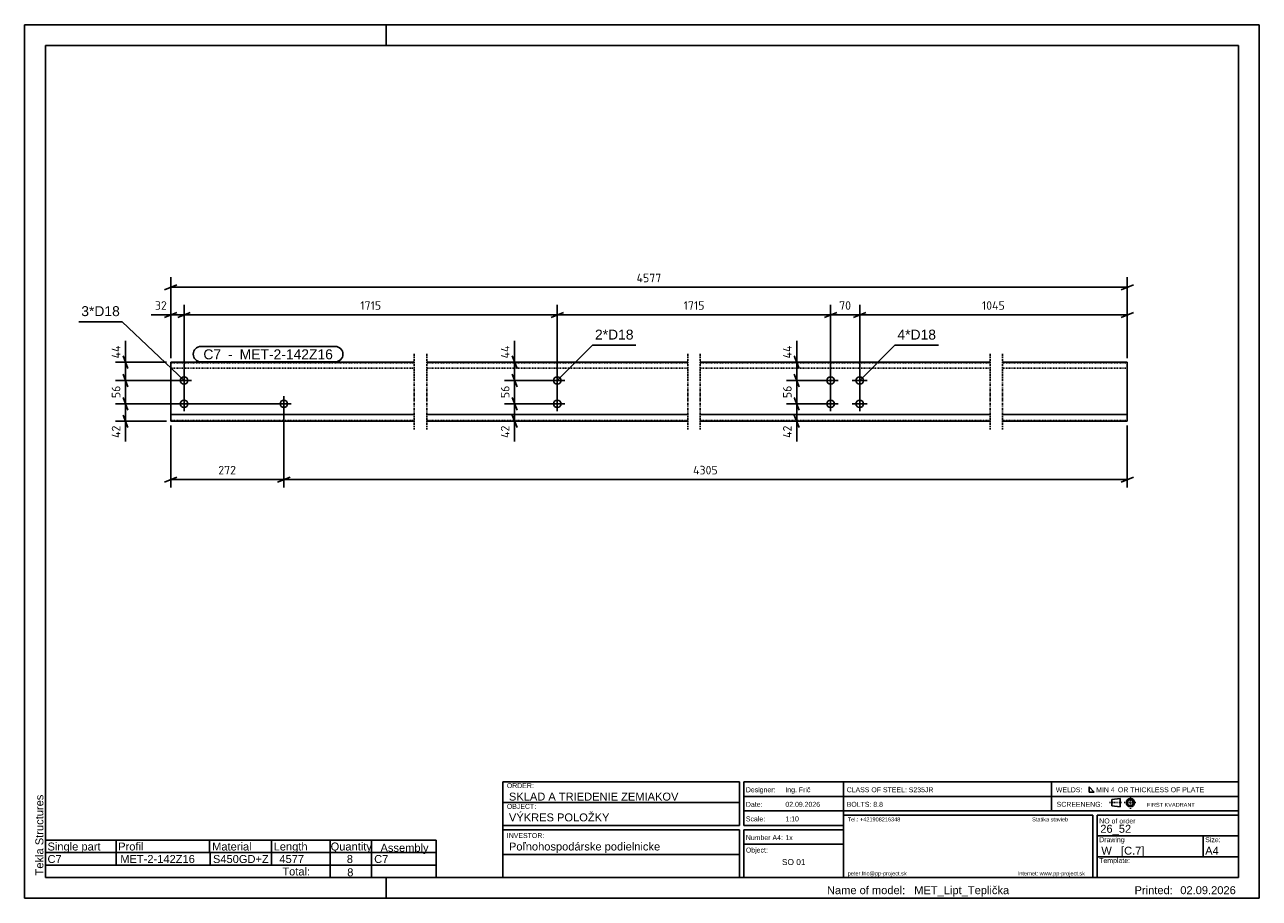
# Model space of a CAD drawing. Header units: millimetres. Extents: x -176 to 1309, y -609 to 441.
import ezdxf

# ---------------------------------------------------------------- set-up
doc = ezdxf.new("R2010")
doc.units = ezdxf.units.MM
doc.linetypes.add('DXK_LINE_DOT1', pattern=[1.8814, 0.9407, -0.9407])
doc.linetypes.add('DXK_LINE_DOT3', pattern=[5.9187, 2.979, -0.9799, 0.9799, -0.9799])
doc.styles.add('Arial', font='ARIAL.TTF', dxfattribs={"height": 0.2})
doc.styles.add('ISOCPEUR', font='ISOCPEUR.TTF', dxfattribs={"height": 0.2})

# ---------------------------------------------------------------- blocks, each defined once
blk = doc.blocks.new('Unknown-1816595-1816')
at = {"color": 7, "linetype": 'Continuous'}
for p, q in [((1309.3, 441.1), (-175.7, 441.1)), ((-175.7, 441.1), (-175.7, -608.9)), ((259.3, 416.1), (259.3, 441.1)), ((1309.3, -608.9), (1309.3, 441.1)), ((1284.3, 416.1), (-150.7, 416.1)), ((-150.7, 416.1), (-150.7, -583.9)), ((1284.3, -583.9), (1284.3, 416.1)), ((-150.7, -583.9), (1284.3, -583.9)), ((259.3, -608.9), (259.3, -583.9)), ((-175.7, -608.9), (1309.3, -608.9))]:
    blk.add_line(p, q, dxfattribs=at)
at = {"color": 174, "linetype": 'Continuous', "style": 'Arial'}
blk.add_text('Tekla Structures', height=9.551, rotation=90, dxfattribs=at).set_placement((-153.2, -581.4))
blk = doc.blocks.new('Bolt-1816595-1255 - 1217')
at = {"color": 136, "linetype": 'Continuous'}
for p, q in [((127, -14.5), (145, -14.5)), ((136, -5.5), (136, -23.5))]:
    blk.add_line(p, q, dxfattribs=at)
blk.add_circle((136, -14.5), 4.5, dxfattribs=at)
blk = doc.blocks.new('Part-1816595-1252 - 1217')
at = {"color": 7, "linetype": 'DXK_LINE_DOT3'}
for p, q in [((292.9, 45.5), (292.9, -45.5)), ((307.9, 45.5), (307.9, -45.5)), ((621.8, 45.5), (621.8, -45.5)), ((636.8, 45.5), (636.8, -45.5)), ((985.6, 45.5), (985.6, -45.5)), ((1000.6, 45.5), (1000.6, -45.5))]:
    blk.add_line(p, q, dxfattribs=at)
at = {"color": 3, "linetype": 'Continuous'}
for p, q in [((292.9, 35.5), (0, 35.5)), ((0, 35.5), (0, -35.5)), ((621.8, 35.5), (307.9, 35.5)), ((985.6, 35.5), (636.8, 35.5)), ((1150.6, 35.5), (1000.6, 35.5)), ((1150.6, -35.5), (1150.6, 35.5)), ((292.9, -27.5), (0, -27.5)), ((621.8, -27.5), (307.9, -27.5)), ((985.6, -27.5), (636.8, -27.5)), ((1150.6, -27.5), (1000.6, -27.5)), ((292.9, -35.5), (0, -35.5)), ((621.8, -35.5), (307.9, -35.5)), ((985.6, -35.5), (636.8, -35.5)), ((1150.6, -35.5), (1000.6, -35.5))]:
    blk.add_line(p, q, dxfattribs=at)
at = {"color": 1, "linetype": 'DXK_LINE_DOT1'}
for p, q in [((292.9, 34.7), (0, 34.7)), ((621.8, 34.7), (307.9, 34.7)), ((985.6, 34.7), (636.8, 34.7)), ((1150.6, 34.7), (1000.6, 34.7)), ((292.9, 28.5), (0, 28.5)), ((621.8, 28.5), (307.9, 28.5)), ((985.6, 28.5), (636.8, 28.5)), ((1150.6, 28.5), (1000.6, 28.5)), ((292.9, -34.7), (0, -34.7)), ((621.8, -34.7), (307.9, -34.7)), ((985.6, -34.7), (636.8, -34.7)), ((1150.6, -34.7), (1000.6, -34.7))]:
    blk.add_line(p, q, dxfattribs=at)
blk = doc.blocks.new('Bolt-1816595-1253 - 1217')
at = {"color": 136, "linetype": 'Continuous'}
for p, q in [((7, -14.5), (25, -14.5)), ((16, -5.5), (16, -23.5))]:
    blk.add_line(p, q, dxfattribs=at)
blk.add_circle((16, -14.5), 4.5, dxfattribs=at)
blk = doc.blocks.new('Bolt-1816595-1254 - 1217')
at = {"color": 136, "linetype": 'Continuous'}
for p, q in [((16, 22.5), (16, 4.5)), ((7, 13.5), (25, 13.5))]:
    blk.add_line(p, q, dxfattribs=at)
blk.add_circle((16, 13.5), 4.5, dxfattribs=at)
blk = doc.blocks.new('Bolt-1816595-1256 - 1217')
at = {"color": 136, "linetype": 'Continuous'}
for p, q in [((784.7, -14.5), (802.7, -14.5)), ((793.7, -5.5), (793.7, -23.5))]:
    blk.add_line(p, q, dxfattribs=at)
blk.add_circle((793.7, -14.5), 4.5, dxfattribs=at)
blk = doc.blocks.new('Bolt-1816595-1257 - 1217')
at = {"color": 136, "linetype": 'Continuous'}
for p, q in [((793.7, 22.5), (793.7, 4.5)), ((784.7, 13.5), (802.7, 13.5))]:
    blk.add_line(p, q, dxfattribs=at)
blk.add_circle((793.7, 13.5), 4.5, dxfattribs=at)
blk = doc.blocks.new('Bolt-1816595-1258 - 1217')
at = {"color": 136, "linetype": 'Continuous'}
for p, q in [((819.7, -14.5), (837.7, -14.5)), ((828.7, -5.5), (828.7, -23.5))]:
    blk.add_line(p, q, dxfattribs=at)
blk.add_circle((828.7, -14.5), 4.5, dxfattribs=at)
blk = doc.blocks.new('Bolt-1816595-1259 - 1217')
at = {"color": 136, "linetype": 'Continuous'}
for p, q in [((828.7, 22.5), (828.7, 4.5)), ((819.7, 13.5), (837.7, 13.5))]:
    blk.add_line(p, q, dxfattribs=at)
blk.add_circle((828.7, 13.5), 4.5, dxfattribs=at)
blk = doc.blocks.new('Bolt-1816595-1260 - 1217')
at = {"color": 136, "linetype": 'Continuous'}
for p, q in [((464.9, 22.5), (464.9, 4.5)), ((473.9, 13.5), (455.9, 13.5))]:
    blk.add_line(p, q, dxfattribs=at)
blk.add_circle((464.9, 13.5), 4.5, dxfattribs=at)
blk = doc.blocks.new('Bolt-1816595-1261 - 1217')
at = {"color": 136, "linetype": 'Continuous'}
for p, q in [((473.9, -14.5), (455.9, -14.5)), ((464.9, -5.5), (464.9, -23.5))]:
    blk.add_line(p, q, dxfattribs=at)
blk.add_circle((464.9, -14.5), 4.5, dxfattribs=at)
blk = doc.blocks.new('StraightDimension-1816595-1328 - 1217')
at = {"color": 5, "linetype": 'Continuous'}
for p, q in [((788.7, -14.5), (740.8, -14.5)), ((749.9, -7), (755.9, -22)), ((752.9, -35.5), (752.9, -14.5)), ((755.9, -43), (749.9, -28)), ((823.7, -35.5), (740.8, -35.5))]:
    blk.add_line(p, q, dxfattribs=at)
at = {"color": 0}
blk.add_wipeout([(749.2, -37.6), (732.4, -37.6), (732.4, -57.9), (749.2, -57.9)], dxfattribs=at)
at = {"color": 5, "linetype": 'Continuous'}
blk.add_line((752.9, -35.5), (752.9, -60), dxfattribs=at)
blk.add_line((752.9, -35.5), (752.9, -60), dxfattribs=at)
at = {"color": 5, "style": 'ISOCPEUR'}
blk.add_text('42', height=10.31, rotation=90.0002, dxfattribs=at).set_placement((746.8, -55.5))
blk = doc.blocks.new('StraightDimension-1816595-1315 - 1217')
at = {"color": 5, "linetype": 'Continuous'}
for p, q in [((459.9, -14.5), (401.4, -14.5)), ((410.5, -7), (416.5, -22)), ((413.5, -35.5), (413.5, -14.5)), ((416.5, -43), (410.5, -28)), ((459.9, -35.5), (401.4, -35.5))]:
    blk.add_line(p, q, dxfattribs=at)
at = {"color": 0}
blk.add_wipeout([(409.8, -37.6), (393, -37.6), (393, -57.9), (409.8, -57.9)], dxfattribs=at)
at = {"color": 5, "linetype": 'Continuous'}
blk.add_line((413.5, -35.5), (413.5, -60), dxfattribs=at)
blk.add_line((413.5, -35.5), (413.5, -60), dxfattribs=at)
at = {"color": 5, "style": 'ISOCPEUR'}
blk.add_text('42', height=10.31, rotation=90.0002, dxfattribs=at).set_placement((407.4, -55.5))
blk = doc.blocks.new('StraightDimension-1816595-1314 - 1217')
at = {"color": 5, "linetype": 'Continuous'}
for p, q in [((410.5, 21), (416.5, 6)), ((459.9, 13.5), (401.4, 13.5)), ((413.5, -14.5), (413.5, 13.5)), ((459.9, -14.5), (401.4, -14.5)), ((416.5, -22), (410.5, -7))]:
    blk.add_line(p, q, dxfattribs=at)
at = {"color": 0}
blk.add_wipeout([(409.8, 9.1), (393, 9.1), (393, -10.1), (409.8, -10.1)], dxfattribs=at)
at = {"color": 5, "style": 'ISOCPEUR'}
blk.add_text('56', height=10.31, rotation=90.0002, dxfattribs=at).set_placement((407.4, -7.7))
blk = doc.blocks.new('StraightDimension-1816595-1268 - 1217')
at = {"color": 5, "linetype": 'Continuous'}
for p, q in [((828.7, -9.5), (828.7, 104.5)), ((1150.6, 40.5), (1150.6, 104.5)), ((836.2, 95.3), (821.2, 89.3)), ((828.7, 92.3), (1150.6, 92.3)), ((1143.1, 89.3), (1158.1, 95.3))]:
    blk.add_line(p, q, dxfattribs=at)
at = {"color": 0}
blk.add_wipeout([(1006, 96.1), (1006, 112.9), (973.3, 112.9), (973.3, 96.1)], dxfattribs=at)
at = {"color": 5, "style": 'ISOCPEUR'}
blk.add_text('1045', height=10.31, dxfattribs=at).set_placement((975.7, 98.5))
blk = doc.blocks.new('StraightDimension-1816595-1326 - 1217')
at = {"color": 5, "linetype": 'Continuous'}
for p, q in [((823.7, 35.5), (740.8, 35.5)), ((749.9, 43), (755.9, 28)), ((752.9, 13.5), (752.9, 35.5)), ((755.9, 6), (749.9, 21)), ((788.7, 13.5), (740.8, 13.5))]:
    blk.add_line(p, q, dxfattribs=at)
at = {"color": 0}
blk.add_wipeout([(749.2, 58.9), (732.4, 58.9), (732.4, 37.6), (749.2, 37.6)], dxfattribs=at)
at = {"color": 5, "linetype": 'Continuous'}
blk.add_line((752.9, 35.5), (752.9, 61), dxfattribs=at)
blk.add_line((752.9, 35.5), (752.9, 61), dxfattribs=at)
at = {"color": 5, "style": 'ISOCPEUR'}
blk.add_text('44', height=10.31, rotation=90.0002, dxfattribs=at).set_placement((746.8, 40))
blk = doc.blocks.new('StraightDimension-1816595-1269 - 1217')
at = {"color": 5, "linetype": 'Continuous'}
for p, q in [((793.7, -9.5), (793.7, 104.5)), ((828.7, -9.5), (828.7, 104.5)), ((786.2, 89.3), (801.2, 95.3)), ((793.7, 92.3), (828.7, 92.3)), ((836.2, 95.3), (821.2, 89.3))]:
    blk.add_line(p, q, dxfattribs=at)
at = {"color": 0}
blk.add_wipeout([(820.8, 96.1), (820.8, 112.9), (801.6, 112.9), (801.6, 96.1)], dxfattribs=at)
at = {"color": 5, "style": 'ISOCPEUR'}
blk.add_text('70', height=10.31, dxfattribs=at).set_placement((804, 98.5))
blk = doc.blocks.new('StraightDimension-1816595-1270 - 1217')
at = {"color": 5, "linetype": 'Continuous'}
for p, q in [((464.9, -9.5), (464.9, 104.5)), ((793.7, -9.5), (793.7, 104.5)), ((472.4, 95.3), (457.4, 89.3)), ((464.9, 92.3), (793.7, 92.3)), ((786.2, 89.3), (801.2, 95.3))]:
    blk.add_line(p, q, dxfattribs=at)
at = {"color": 0}
blk.add_wipeout([(644.1, 96.1), (644.1, 112.9), (614.5, 112.9), (614.5, 96.1)], dxfattribs=at)
at = {"color": 5, "style": 'ISOCPEUR'}
blk.add_text('1715', height=10.31, dxfattribs=at).set_placement((616.9, 98.5))
blk = doc.blocks.new('StraightDimension-1816595-1271 - 1217')
at = {"color": 5, "linetype": 'Continuous'}
for p, q in [((16, -9.5), (16, 104.5)), ((464.9, -9.5), (464.9, 104.5)), ((23.5, 95.3), (8.5, 89.3)), ((16, 92.3), (464.9, 92.3)), ((457.4, 89.3), (472.4, 95.3))]:
    blk.add_line(p, q, dxfattribs=at)
at = {"color": 0}
blk.add_wipeout([(255.2, 96.1), (255.2, 112.9), (225.6, 112.9), (225.6, 96.1)], dxfattribs=at)
at = {"color": 5, "style": 'ISOCPEUR'}
blk.add_text('1715', height=10.31, dxfattribs=at).set_placement((228, 98.5))
blk = doc.blocks.new('StraightDimension-1816595-1272 - 1217')
at = {"color": 5, "linetype": 'Continuous'}
for p, q in [((0, 40.5), (0, 104.5)), ((16, -9.5), (16, 104.5)), ((-7.5, 89.3), (7.5, 95.3)), ((0, 92.3), (16, 92.3)), ((23.5, 95.3), (8.5, 89.3))]:
    blk.add_line(p, q, dxfattribs=at)
at = {"color": 0}
blk.add_wipeout([(-2.1, 96.1), (-2.1, 112.9), (-21.4, 112.9), (-21.4, 96.1)], dxfattribs=at)
at = {"color": 5, "linetype": 'Continuous'}
blk.add_line((0, 92.3), (-23.5, 92.3), dxfattribs=at)
blk.add_line((0, 92.3), (-23.5, 92.3), dxfattribs=at)
at = {"color": 5, "style": 'ISOCPEUR'}
blk.add_text('32', height=10.31, dxfattribs=at).set_placement((-19, 98.5))
blk = doc.blocks.new('StraightDimension-1816595-1299 - 1217')
at = {"color": 5, "linetype": 'Continuous'}
for p, q in [((136, -19.5), (136, -115.1)), ((1150.6, -40.5), (1150.6, -115.1)), ((143.5, -102.5), (128.5, -108.5)), ((1143.1, -108.5), (1158.1, -102.5)), ((136, -105.5), (1150.6, -105.5))]:
    blk.add_line(p, q, dxfattribs=at)
at = {"color": 0}
blk.add_wipeout([(660.7, -101.8), (660.7, -85), (625.9, -85), (625.9, -101.8)], dxfattribs=at)
at = {"color": 5, "style": 'ISOCPEUR'}
blk.add_text('4305', height=10.31, dxfattribs=at).set_placement((628.3, -99.4))
blk = doc.blocks.new('StraightDimension-1816595-1300 - 1217')
at = {"color": 5, "linetype": 'Continuous'}
for p, q in [((136, -19.5), (136, -115.1)), ((0, -40.5), (0, -115.1)), ((7.5, -102.5), (-7.5, -108.5)), ((128.5, -108.5), (143.5, -102.5)), ((0, -105.5), (136, -105.5))]:
    blk.add_line(p, q, dxfattribs=at)
at = {"color": 0}
blk.add_wipeout([(81.2, -101.8), (81.2, -85), (54.8, -85), (54.8, -101.8)], dxfattribs=at)
at = {"color": 5, "style": 'ISOCPEUR'}
blk.add_text('272', height=10.31, dxfattribs=at).set_placement((57.2, -99.4))
blk = doc.blocks.new('StraightDimension-1816595-1308 - 1217')
at = {"color": 5, "linetype": 'Continuous'}
for p, q in [((0, 40.5), (0, 137.6)), ((1150.6, 40.5), (1150.6, 137.6)), ((7.5, 128.5), (-7.5, 122.5)), ((0, 125.5), (1150.6, 125.5)), ((1143.1, 122.5), (1158.1, 128.5))]:
    blk.add_line(p, q, dxfattribs=at)
at = {"color": 0}
blk.add_wipeout([(592.7, 129.2), (592.7, 146), (557.9, 146), (557.9, 129.2)], dxfattribs=at)
at = {"color": 5, "style": 'ISOCPEUR'}
blk.add_text('4577', height=10.31, dxfattribs=at).set_placement((560.3, 131.6))
blk = doc.blocks.new('StraightDimension-1816595-1313 - 1217')
at = {"color": 5, "linetype": 'Continuous'}
for p, q in [((459.9, 35.5), (401.4, 35.5)), ((410.5, 43), (416.5, 28)), ((413.5, 13.5), (413.5, 35.5)), ((416.5, 6), (410.5, 21)), ((459.9, 13.5), (401.4, 13.5))]:
    blk.add_line(p, q, dxfattribs=at)
at = {"color": 0}
blk.add_wipeout([(409.8, 58.9), (393, 58.9), (393, 37.6), (409.8, 37.6)], dxfattribs=at)
at = {"color": 5, "linetype": 'Continuous'}
blk.add_line((413.5, 35.5), (413.5, 61), dxfattribs=at)
blk.add_line((413.5, 35.5), (413.5, 61), dxfattribs=at)
at = {"color": 5, "style": 'ISOCPEUR'}
blk.add_text('44', height=10.31, rotation=90.0002, dxfattribs=at).set_placement((407.4, 40))
blk = doc.blocks.new('StraightDimension-1816595-1327 - 1217')
at = {"color": 5, "linetype": 'Continuous'}
for p, q in [((749.9, 21), (755.9, 6)), ((788.7, 13.5), (740.8, 13.5)), ((752.9, -14.5), (752.9, 13.5)), ((788.7, -14.5), (740.8, -14.5)), ((755.9, -22), (749.9, -7))]:
    blk.add_line(p, q, dxfattribs=at)
at = {"color": 0}
blk.add_wipeout([(749.2, 9.1), (732.4, 9.1), (732.4, -10.1), (749.2, -10.1)], dxfattribs=at)
at = {"color": 5, "style": 'ISOCPEUR'}
blk.add_text('56', height=10.31, rotation=90.0002, dxfattribs=at).set_placement((746.8, -7.7))
blk = doc.blocks.new('StraightDimension-1816595-1343 - 1217')
at = {"color": 5, "linetype": 'Continuous'}
for p, q in [((-5, 35.5), (-66.6, 35.5)), ((-57.4, 43), (-51.4, 28)), ((-54.4, 13.5), (-54.4, 35.5)), ((-51.4, 6), (-57.4, 21)), ((11, 13.5), (-66.6, 13.5))]:
    blk.add_line(p, q, dxfattribs=at)
at = {"color": 0}
blk.add_wipeout([(-58.2, 58.9), (-75, 58.9), (-75, 37.6), (-58.2, 37.6)], dxfattribs=at)
at = {"color": 5, "linetype": 'Continuous'}
blk.add_line((-54.4, 35.5), (-54.4, 61), dxfattribs=at)
blk.add_line((-54.4, 35.5), (-54.4, 61), dxfattribs=at)
at = {"color": 5, "style": 'ISOCPEUR'}
blk.add_text('44', height=10.31, rotation=90.0002, dxfattribs=at).set_placement((-60.6, 40))
blk = doc.blocks.new('StraightDimension-1816595-1344 - 1217')
at = {"color": 5, "linetype": 'Continuous'}
for p, q in [((-57.4, 21), (-51.4, 6)), ((11, 13.5), (-66.6, 13.5)), ((-54.4, -14.5), (-54.4, 13.5)), ((131, -14.5), (-66.6, -14.5)), ((-51.4, -22), (-57.4, -7))]:
    blk.add_line(p, q, dxfattribs=at)
at = {"color": 0}
blk.add_wipeout([(-58.2, 9.1), (-75, 9.1), (-75, -10.1), (-58.2, -10.1)], dxfattribs=at)
at = {"color": 5, "style": 'ISOCPEUR'}
blk.add_text('56', height=10.31, rotation=90.0002, dxfattribs=at).set_placement((-60.6, -7.7))
blk = doc.blocks.new('StraightDimension-1816595-1345 - 1217')
at = {"color": 5, "linetype": 'Continuous'}
for p, q in [((131, -14.5), (-66.6, -14.5)), ((-57.4, -7), (-51.4, -22)), ((-54.4, -35.5), (-54.4, -14.5)), ((-51.4, -43), (-57.4, -28)), ((-5, -35.5), (-66.6, -35.5))]:
    blk.add_line(p, q, dxfattribs=at)
at = {"color": 0}
blk.add_wipeout([(-58.2, -37.6), (-75, -37.6), (-75, -57.9), (-58.2, -57.9)], dxfattribs=at)
at = {"color": 5, "linetype": 'Continuous'}
blk.add_line((-54.4, -35.5), (-54.4, -60), dxfattribs=at)
blk.add_line((-54.4, -35.5), (-54.4, -60), dxfattribs=at)
at = {"color": 5, "style": 'ISOCPEUR'}
blk.add_text('42', height=10.31, rotation=90.0002, dxfattribs=at).set_placement((-60.6, -55.5))
blk = doc.blocks.new('Unknown-1816595-1872')
at = {"color": 174, "linetype": 'Continuous'}
for p, q in [((1059.3, -468.9), (1059.3, -503.9)), ((1104.7, -475), (1104.7, -481.3)), ((1110.9, -481.3), (1104.7, -475)), ((1104.7, -481.3), (1110.9, -481.3))]:
    blk.add_line(p, q, dxfattribs=at)
at = {"color": 7, "linetype": 'Continuous'}
for p, q in [((1131.9, -490.1), (1141.8, -488.9)), ((1141.8, -488.9), (1141.8, -498.9)), ((1131.9, -497.6), (1131.9, -490.1)), ((1131.9, -497.6), (1141.8, -498.9))]:
    blk.add_line(p, q, dxfattribs=at)
at = {"color": 7, "linetype": 'DXK_LINE_DOT1'}
for p, q in [((1154.3, -501.4), (1154.3, -486.4)), ((1129.3, -493.9), (1144.3, -493.9)), ((1146.8, -493.9), (1161.8, -493.9))]:
    blk.add_line(p, q, dxfattribs=at)
at = {"color": 7, "linetype": 'Continuous'}
for radius in [5, 3.75]:
    blk.add_circle((1154.3, -493.9), radius, dxfattribs=at)
at = {"color": 174, "style": 'Arial'}
for s, height, p in [('CLASS OF STEEL: S235JR', 5.969, (813.1, -481.4)), ('WELDS:', 5.97, (1064.6, -481.4)), ('MIN 4', 5.97, (1113.1, -481.4)), ('OR THICKLESS OF PLATE', 5.969, (1139.3, -481.4)), ('BOLTS: 8.8 ', 5.969, (813.1, -498.9)), ('SCREENENG:', 5.97, (1065.6, -498.9))]:
    blk.add_text(s, height=height, dxfattribs=at).set_placement(p)
at = {"color": 174, "linetype": 'Continuous', "style": 'Arial'}
blk.add_text('FIRST KVADRANT', height=4.775, dxfattribs=at).set_placement((1174.3, -498.9))
blk = doc.blocks.new('Unknown-1816595-1871')
at = {"color": 174, "linetype": 'Continuous'}
for p, q in [((809.3, -583.9), (809.3, -468.9)), ((809.3, -468.9), (1284.3, -468.9)), ((1284.3, -583.9), (1284.3, -468.9)), ((809.3, -486.4), (1284.3, -486.4)), ((809.3, -503.9), (1284.3, -503.9)), ((809.3, -508.9), (1109.3, -508.9)), ((1109.3, -508.9), (1109.3, -583.9)), ((1114.3, -508.9), (1114.3, -583.9)), ((1114.3, -508.9), (1284.3, -508.9)), ((1114.3, -533.9), (1284.3, -533.9)), ((1114.3, -558.9), (1284.3, -558.9)), ((809.3, -583.9), (1284.3, -583.9))]:
    blk.add_line(p, q, dxfattribs=at)
at = {"color": 174, "linetype": 'Continuous', "style": 'Arial'}
for s, height, p in [('NO of order', 5.969, (1116.8, -518.9)), ('Template:', 5.97, (1116.8, -566.4))]:
    blk.add_text(s, height=height, dxfattribs=at).set_placement(p)
at = {"color": 1, "style": 'Arial'}
blk.add_text('26_52', height=9.55, dxfattribs=at).set_placement((1118.1, -530.1))
at = {"color": 174, "style": 'Arial'}
blk.add_text('Drawing', height=5.97, dxfattribs=at).set_placement((1116.8, -541.4))
at = {"color": 1, "linetype": 'Continuous', "style": 'Arial'}
blk.add_text('W   [C.7]', height=9.55, dxfattribs=at).set_placement((1119.3, -556.4))
blk = doc.blocks.new('Unknown-1816595-1873')
at = {"color": 174, "linetype": 'Continuous'}
for p, q in [((399.3, -468.9), (684.3, -468.9)), ((399.3, -468.9), (399.3, -583.9)), ((684.3, -521.4), (684.3, -468.9)), ((689.3, -468.9), (809.3, -468.9)), ((689.3, -468.9), (689.3, -521.4)), ((809.3, -468.9), (809.3, -583.9)), ((689.3, -486.4), (809.3, -486.4)), ((399.3, -493.9), (684.3, -493.9)), ((689.3, -503.9), (809.3, -503.9)), ((399.3, -521.4), (684.3, -521.4)), ((399.3, -526.4), (684.3, -526.4)), ((684.3, -526.4), (684.3, -583.9)), ((689.3, -521.4), (809.3, -521.4)), ((689.3, -526.4), (809.3, -526.4)), ((689.3, -583.9), (689.3, -526.4)), ((689.3, -543.9), (809.3, -543.9)), ((399.3, -556.4), (684.3, -556.4)), ((399.3, -583.9), (684.3, -583.9)), ((689.3, -583.9), (809.3, -583.9))]:
    blk.add_line(p, q, dxfattribs=at)
at = {"color": 174, "style": 'Arial'}
for s, p in [('ORDER:', (404.3, -476.4)), ('Designer:', (691.8, -481.4)), ('OBJECT:', (404.3, -501.4)), ('Date:', (691.8, -498.9)), ('Scale:', (691.8, -516.4)), ('INVESTOR:', (404.3, -536.4))]:
    blk.add_text(s, height=5.97, dxfattribs=at).set_placement(p)
at = {"color": 1, "style": 'Arial'}
for s, height, p in [('Ing. Frič', 5.97, (739.3, -481.4)), ('SKLAD A TRIEDENIE ZEMIAKOV', 9.551, (406.8, -491.4)), ('VÝKRES POLOŽKY', 9.551, (406.8, -516.4)), ('Poľnohospodárske podielnicke', 9.551, (406.8, -551.4))]:
    blk.add_text(s, height=height, dxfattribs=at).set_placement(p)
at = {"color": 1, "linetype": 'Continuous', "style": 'Arial'}
for s, height, p in [('02.09.2026', 5.97, (739.3, -498.9)), ('1:10', 5.97, (739.3, -516.4)), ('1x', 5.97, (739.3, -538.9)), ('SO 01', 7.16, (735.2, -568.9))]:
    blk.add_text(s, height=height, dxfattribs=at).set_placement(p)
at = {"color": 174, "linetype": 'Continuous', "style": 'Arial'}
for s, p in [('Number A4:', (691.8, -538.9)), ('Object:', (691.8, -553.9))]:
    blk.add_text(s, height=5.97, dxfattribs=at).set_placement(p)
blk = doc.blocks.new('Unknown-1816595-1874')
at = {"color": 174, "style": 'Arial'}
for s, height, p in [('Name of model:', 9.551, (789.3, -603.9)), ('Printed:', 9.55, (1159.3, -603.9))]:
    blk.add_text(s, height=height, dxfattribs=at).set_placement(p)
at = {"color": 1, "style": 'Arial'}
for s, height, p in [('MET_Lipt_Teplička', 9.551, (894.3, -603.9)), ('02.09.2026', 9.55, (1214.3, -603.9))]:
    blk.add_text(s, height=height, dxfattribs=at).set_placement(p)
blk = doc.blocks.new('Unknown-1816595-1875')
at = {"color": 174, "style": 'Arial'}
for s, p in [('Tel.: +421908216348', (814.3, -516.4)), ('Statika stavieb', (1036.1, -516.4)), ('peter.fric@pp-project.sk', (814.3, -581.4)), ('Internet: www.pp-project.sk', (1018.8, -581.4))]:
    blk.add_text(s, height=4.775, dxfattribs=at).set_placement(p)
blk = doc.blocks.new('Unknown-1816595-1877')
at = {"color": 174, "linetype": 'Continuous'}
blk.add_line((1241.8, -533.9), (1241.8, -558.9), dxfattribs=at)
at = {"color": 1, "style": 'Arial'}
blk.add_text('A4', height=9.55, dxfattribs=at).set_placement((1244.3, -556.4))
at = {"color": 174, "style": 'Arial'}
blk.add_text('Size:', height=5.97, dxfattribs=at).set_placement((1244.3, -541.4))
blk = doc.blocks.new('Unknown-1816595-1878')
at = {"color": 2, "linetype": 'Continuous'}
for p, q in [((-150.7, -538.9), (-150.7, -553.9)), ((-150.7, -568.9), (-150.7, -583.9))]:
    blk.add_line(p, q, dxfattribs=at)
at = {"color": 174, "linetype": 'Continuous'}
for p, q in [((-150.7, -538.9), (319.3, -538.9)), ((-65.7, -538.9), (-65.7, -553.9)), ((46.8, -538.9), (46.8, -553.9)), ((121.3, -538.9), (121.3, -553.9)), ((191.8, -538.9), (191.8, -553.9)), ((241.3, -538.9), (241.3, -553.9)), ((319.3, -538.9), (319.3, -553.9)), ((-150.7, -553.9), (319.3, -553.9)), ((-150.7, -553.9), (-150.7, -568.9)), ((-65.7, -553.9), (-65.7, -568.9)), ((47.3, -553.9), (47.3, -568.9)), ((121.3, -553.9), (121.3, -568.9)), ((191.8, -553.9), (191.8, -568.9)), ((241.3, -553.9), (241.3, -568.9)), ((319.3, -553.9), (319.3, -568.9)), ((-150.7, -568.9), (319.3, -568.9)), ((191.8, -568.9), (191.8, -583.9)), ((241.3, -568.9), (241.3, -583.9)), ((319.3, -568.9), (319.3, -583.9)), ((-150.7, -583.9), (319.3, -583.9))]:
    blk.add_line(p, q, dxfattribs=at)
at = {"color": 7, "linetype": 'Continuous'}
blk.add_line((31.8, -538.9), (31.8, -538.9), dxfattribs=at)
at = {"color": 174, "linetype": 'Continuous', "style": 'Arial'}
for s, height, p in [('Single part', 9.551, (-148.2, -551.4)), ('Profil', 9.55, (-63.2, -551.4)), ('Material', 9.55, (49.8, -551.4)), ('Length', 9.55, (123.8, -551.4)), ('Quantity', 9.55, (192.3, -551.4)), ('Assembly', 9.55, (252.3, -552.9)), ('Total:', 9.55, (134.3, -581.4))]:
    blk.add_text(s, height=height, dxfattribs=at).set_placement(p)
at = {"color": 1, "linetype": 'Continuous', "style": 'Arial'}
for s, height, p in [('C7', 9.55, (-148.2, -566.4)), ('MET-2-142Z16', 9.551, (-60.7, -566.4)), ('S450GD+Z', 9.55, (50.8, -566.4)), ('4577', 9.55, (130.7, -566.4)), ('8', 9.55, (211.8, -566.4)), ('C7', 9.55, (244.7, -566.4)), ('8', 9.55, (212.3, -582.4))]:
    blk.add_text(s, height=height, dxfattribs=at).set_placement(p)
blk = doc.blocks.new('MarkSet-1816595-1382 - 1217')
at = {"color": 0}
blk.add_wipeout([(556.6, 62.7), (556.6, 75.2), (510.3, 75.2), (510.3, 62.7)], dxfattribs=at)
blk.add_wipeout([(556.6, 62.7), (556.6, 75.2), (510.3, 75.2), (510.3, 62.7)], dxfattribs=at)
at = {"color": 136, "linetype": 'Continuous'}
for p, q in [((464.9, 13.5), (507.3, 55.9)), ((507.3, 55.9), (559.6, 55.9))]:
    blk.add_line(p, q, dxfattribs=at)
at = {"color": 1, "style": 'Arial'}
blk.add_text('2*D18', height=11.94, dxfattribs=at).set_placement((510.3, 62.7))
blk = doc.blocks.new('Mark-1816595-1357 - 1217')
at = {"color": 0}
blk.add_wipeout([(60.6, 39), (60.6, 51.5), (39.3, 51.5), (39.3, 39)], dxfattribs=at)
blk.add_wipeout([(60.6, 39), (60.6, 51.5), (39.3, 51.5), (39.3, 39)], dxfattribs=at)
at = {"color": 136, "linetype": 'Continuous'}
blk.add_arc((36.3, 45.2), 9.25, 90, 270, dxfattribs=at)
at = {"color": 0}
blk.add_wipeout([(79.1, 39), (79.1, 51.5), (64.3, 51.5), (64.3, 39)], dxfattribs=at)
blk.add_wipeout([(79.1, 39), (79.1, 51.5), (64.3, 51.5), (64.3, 39)], dxfattribs=at)
at = {"color": 1, "style": 'Arial'}
blk.add_text('C7', height=11.94, dxfattribs=at).set_placement((39.3, 39))
at = {"color": 2, "style": 'Arial'}
blk.add_text(' - ', height=11.94, dxfattribs=at).set_placement((64.3, 39))
at = {"color": 0}
blk.add_wipeout([(194.9, 39), (194.9, 51.5), (82.9, 51.5), (82.9, 39)], dxfattribs=at)
blk.add_wipeout([(194.9, 39), (194.9, 51.5), (82.9, 51.5), (82.9, 39)], dxfattribs=at)
at = {"color": 136, "linetype": 'Continuous'}
for p, q in [((36.3, 54.5), (197.9, 54.5)), ((36.3, 36), (197.9, 36))]:
    blk.add_line(p, q, dxfattribs=at)
blk.add_arc((197.9, 45.2), 9.25, 270, 90, dxfattribs=at)
at = {"color": 2, "style": 'Arial'}
blk.add_text('MET-2-142Z16', height=11.938, dxfattribs=at).set_placement((82.9, 39))
blk = doc.blocks.new('MarkSet-1816595-1367 - 1217')
at = {"color": 0}
blk.add_wipeout([(-61.3, 90.9), (-61.3, 103.4), (-107.6, 103.4), (-107.6, 90.9)], dxfattribs=at)
blk.add_wipeout([(-61.3, 90.9), (-61.3, 103.4), (-107.6, 103.4), (-107.6, 90.9)], dxfattribs=at)
at = {"color": 136, "linetype": 'Continuous'}
for p in [(-110.6, 84.1), (16, 13.5)]:
    blk.add_line(p, (-58.3, 84.1), dxfattribs=at)
at = {"color": 1, "style": 'Arial'}
blk.add_text('3*D18', height=11.94, dxfattribs=at).set_placement((-107.6, 90.9))
blk = doc.blocks.new('MarkSet-1816595-1375 - 1217')
at = {"color": 0}
blk.add_wipeout([(920.5, 62.7), (920.5, 75.2), (874.1, 75.2), (874.1, 62.7)], dxfattribs=at)
blk.add_wipeout([(920.5, 62.7), (920.5, 75.2), (874.1, 75.2), (874.1, 62.7)], dxfattribs=at)
at = {"color": 136, "linetype": 'Continuous'}
for p, q in [((828.7, 13.5), (871.1, 55.9)), ((871.1, 55.9), (923.5, 55.9))]:
    blk.add_line(p, q, dxfattribs=at)
at = {"color": 1, "style": 'Arial'}
blk.add_text('4*D18', height=11.94, dxfattribs=at).set_placement((874.1, 62.7))

msp = doc.modelspace()

# ---------------------------------------------------------------- block references
for name in ['Unknown-1816595-1816', 'Part-1816595-1252 - 1217', 'Bolt-1816595-1254 - 1217', 'Bolt-1816595-1260 - 1217', 'Bolt-1816595-1257 - 1217', 'Bolt-1816595-1259 - 1217', 'Bolt-1816595-1253 - 1217', 'Bolt-1816595-1255 - 1217', 'Bolt-1816595-1261 - 1217', 'Bolt-1816595-1256 - 1217', 'Bolt-1816595-1258 - 1217', 'Unknown-1816595-1873', 'Unknown-1816595-1871', 'Unknown-1816595-1872', 'Unknown-1816595-1875', 'Unknown-1816595-1877', 'Unknown-1816595-1878', 'Unknown-1816595-1874']:
    msp.add_blockref(name, (0, 0))

# ---------------------------------------------------------------- next in the draw order: block references
for name in ['StraightDimension-1816595-1315 - 1217', 'StraightDimension-1816595-1328 - 1217']:
    msp.add_blockref(name, (0, 0))

# ---------------------------------------------------------------- next in the draw order: block references
for name in ['StraightDimension-1816595-1268 - 1217', 'StraightDimension-1816595-1314 - 1217']:
    msp.add_blockref(name, (0, 0))

# ---------------------------------------------------------------- next in the draw order: block references
for name in ['StraightDimension-1816595-1326 - 1217', 'StraightDimension-1816595-1299 - 1217']:
    msp.add_blockref(name, (0, 0))

# ---------------------------------------------------------------- next in the draw order: block references
for name in ['StraightDimension-1816595-1269 - 1217', 'StraightDimension-1816595-1300 - 1217']:
    msp.add_blockref(name, (0, 0))

# ---------------------------------------------------------------- next in the draw order: block references
msp.add_blockref('StraightDimension-1816595-1270 - 1217', (0, 0))

# ---------------------------------------------------------------- next in the draw order: block references
for name in ['StraightDimension-1816595-1271 - 1217', 'StraightDimension-1816595-1327 - 1217']:
    msp.add_blockref(name, (0, 0))

# ---------------------------------------------------------------- next in the draw order: block references
msp.add_blockref('StraightDimension-1816595-1272 - 1217', (0, 0))

# ---------------------------------------------------------------- next in the draw order: block references
msp.add_blockref('StraightDimension-1816595-1308 - 1217', (0, 0))

# ---------------------------------------------------------------- next in the draw order: block references
for name in ['MarkSet-1816595-1375 - 1217', 'StraightDimension-1816595-1343 - 1217', 'StraightDimension-1816595-1313 - 1217', 'Mark-1816595-1357 - 1217']:
    msp.add_blockref(name, (0, 0))

# ---------------------------------------------------------------- next in the draw order: block references
for name in ['MarkSet-1816595-1382 - 1217', 'StraightDimension-1816595-1344 - 1217']:
    msp.add_blockref(name, (0, 0))

# ---------------------------------------------------------------- next in the draw order: block references
for name in ['MarkSet-1816595-1367 - 1217', 'StraightDimension-1816595-1345 - 1217']:
    msp.add_blockref(name, (0, 0))

doc.saveas('drawing.dxf')
